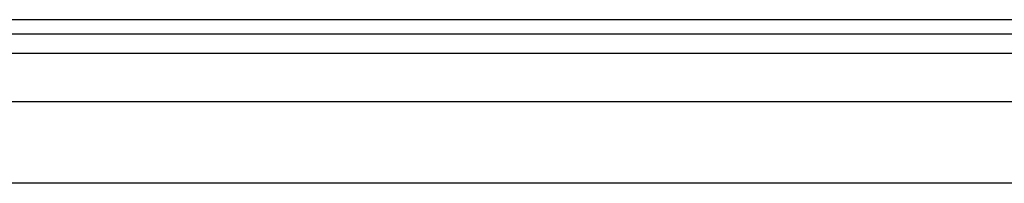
# Model space of a CAD drawing. Header units: inches. Extents: x 8 to 147, y 12 to 95.
# Tile 43 of 82: x 13.95 to 20.06, y 75.84 to 76.86. Entities that reach past the tile are written whole.
import ezdxf

# ---------------------------------------------------------------- set-up
doc = ezdxf.new("R2010")
doc.units = ezdxf.units.IN
doc.header["$LTSCALE"] = 9.374161
doc.header["$MEASUREMENT"] = 0
doc.layers.add('Visible Edges(ANSI)', color=7, linetype='Continuous', lineweight=25)
doc.layers.add('Visible Tangent Edges(ANSI)', color=7, linetype='Continuous', lineweight=25)

msp = doc.modelspace()

# ---------------------------------------------------------------- linework, layer by layer
at = {"layer": 'Visible Edges(ANSI)'}
for p, q in [((46.1551, 76.8574), (8.0382, 76.8574)), ((8.0382, 76.7698), (46.1551, 76.7698)), ((8.96, 76.3503), (45.2071, 76.3503)), ((45.2071, 75.8433), (8.96, 75.8433))]:
    msp.add_line(p, q, dxfattribs=at)
at = {"layer": 'Visible Tangent Edges(ANSI)'}
msp.add_line((8.0382, 76.65), (46.1551, 76.65), dxfattribs=at)

doc.saveas('drawing.dxf')
